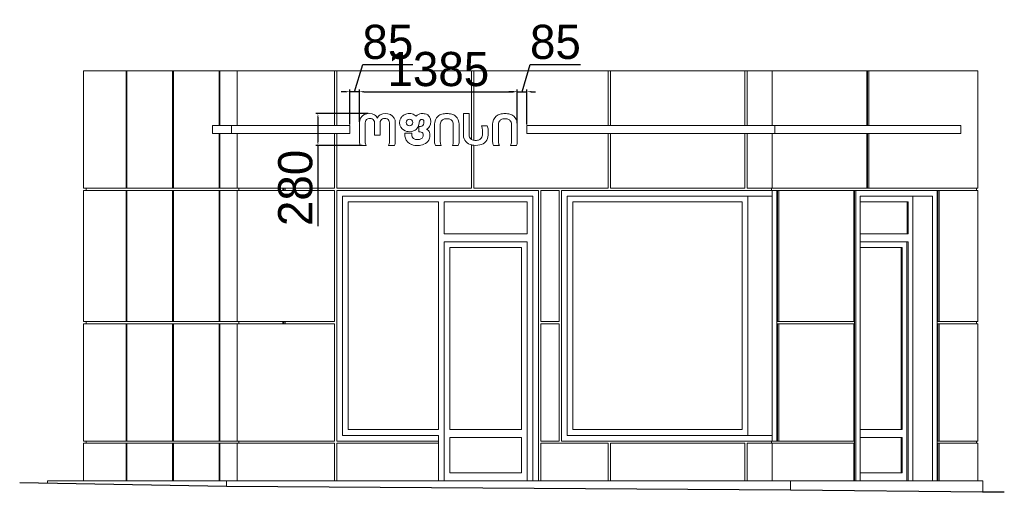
# Model space of a CAD drawing. Header units: feet. Extents: x 1820134 to 1866297, y 4865856 to 4906700.
# Tile 5 of 16: x 1826640 to 1835279, y 4878041 to 4882190. Entities that reach past the tile are written whole.
import ezdxf

# ---------------------------------------------------------------- set-up
doc = ezdxf.new("R2010")
doc.units = ezdxf.units.FT
doc.header["$MEASUREMENT"] = 0
doc.header["$PDMODE"] = 98
doc.header["$PDSIZE"] = 0.3
doc.dimstyles.new('ISO-25', dxfattribs={"dimscale": 15, "dimtxt": 20, "dimasz": 2.5, "dimexe": 1.25, "dimexo": 0.625, "dimgap": 3, "dimtad": 1, "dimdec": 0, "dimtxsty": 'Standard', "dimcen": 2.5, "dimadec": 0, "dimazin": 0, "dimtfac": 1, "dimtdec": 0, "dimtmove": 0, "dimatfit": 3, "dimfxl": 1.25, "dimarcsym": 0})

# ---------------------------------------------------------------- blocks, each defined once
blk = doc.blocks.new('A$Ca1289848')
at = {"color": 0, "linetype": 'Continuous', "lineweight": 0, "extrusion": (0, 1, 0)}
for p, q in [((-16542.7, -6638.2), (-16168.2, -6638.2)), ((-16542.7, -7668.2), (-16542.7, -6638.2)), ((-16168.2, -6638.2), (-16161.4, -6638.2)), ((-16168.2, -7668.2), (-16168.2, -6638.2)), ((-16161.4, -6638.2), (-16161.4, -7668.2)), ((-16161.4, -6638.2), (-15760.5, -6638.2)), ((-15760.5, -6638.2), (-15753.7, -6638.2)), ((-15760.5, -7668.2), (-15760.5, -6638.2)), ((-15753.7, -6638.2), (-15753.7, -7668.2)), ((-15753.7, -6638.2), (-15352.8, -6638.2)), ((-15352.8, -6638.2), (-15346, -6638.2)), ((-15352.8, -7118.2), (-15352.8, -6638.2)), ((-15346, -6638.2), (-15346, -7118.2)), ((-15346, -6638.2), (-15194.3, -6638.2)), ((-15194.3, -6638.2), (-14338.8, -6638.2)), ((-15194.3, -7118.2), (-15194.3, -6638.2)), ((-14338.8, -6638.2), (-14318.8, -6638.2)), ((-14338.8, -7118.2), (-14338.8, -6638.2)), ((-14318.8, -6638.2), (-14318.8, -7118.2)), ((-14318.8, -6638.2), (-13138.8, -6638.2)), ((-13138.8, -6638.2), (-13118.8, -6638.2)), ((-13138.8, -7239.1), (-13138.8, -6638.2)), ((-13118.8, -6638.2), (-13118.8, -7247.4)), ((-13118.8, -6638.2), (-11938.8, -6638.2)), ((-11938.8, -6638.2), (-11918.8, -6638.2)), ((-11938.8, -7118.2), (-11938.8, -6638.2)), ((-11918.8, -6638.2), (-11918.8, -7118.2)), ((-11918.8, -6638.2), (-10738.8, -6638.2)), ((-10738.8, -6638.2), (-10718.8, -6638.2)), ((-10738.8, -7118.2), (-10738.8, -6638.2)), ((-10718.8, -6638.2), (-10718.8, -7118.2)), ((-10718.8, -6638.2), (-10498.8, -6638.2)), ((-10498.8, -6638.2), (-9669.3, -6638.2)), ((-10498.8, -7118.2), (-10498.8, -6638.2)), ((-9669.3, -7118.2), (-9669.3, -6638.2)), ((-9669.3, -6638.2), (-9664.6, -6638.2)), ((-9664.6, -6638.2), (-9653, -6638.2)), ((-9664.6, -7118.2), (-9664.6, -6638.2)), ((-9653, -6638.2), (-9653, -7118.2)), ((-9653, -6638.2), (-8696, -6638.2)), ((-8696, -7668.2), (-8696, -6638.2)), ((-13209.4, -7013.2), (-13209.4, -7208.1)), ((-13158, -7013.2), (-13209.4, -7013.2)), ((-13158, -7203.9), (-13158, -7013.2)), ((-15411.9, -7118.2), (-15243.4, -7118.2)), ((-15411.9, -7188.2), (-15411.9, -7118.2)), ((-14206.5, -7118.2), (-15243.4, -7118.2)), ((-15243.4, -7188.2), (-15243.4, -7118.2)), ((-14206.5, -7188.2), (-14206.5, -7118.2)), ((-14121.5, -7094.8), (-14121.5, -7261.6)), ((-14070.4, -7262.5), (-14070.4, -7094.8)), ((-13988.7, -7094.8), (-13988.7, -7202.9)), ((-13939.5, -7202.9), (-13939.5, -7094.8)), ((-13857.8, -7094.8), (-13857.8, -7262.5)), ((-13806.7, -7261.6), (-13806.7, -7094.8)), ((-13584.6, -7127.8), (-13599.6, -7127.8)), ((-13599.6, -7127.8), (-13599.6, -7174.1)), ((-13462.7, -7108.1), (-13462.7, -7261.6)), ((-13411.6, -7262.5), (-13411.6, -7108.1)), ((-13297.5, -7108.1), (-13297.5, -7262.5)), ((-13246.4, -7261.6), (-13246.4, -7108.1)), ((-13000.3, -7122.1), (-13049.6, -7122.1)), ((-13042.6, -7154.7), (-13042.6, -7203.9)), ((-12992.3, -7203.9), (-12992.3, -7154.7)), ((-12952.4, -7108.1), (-12952.4, -7261.6)), ((-12901.3, -7262.5), (-12901.3, -7108.1)), ((-12787.2, -7108.1), (-12787.2, -7262.5)), ((-12736.1, -7261.6), (-12736.1, -7108.1)), ((-12651.1, -7188.2), (-12651.1, -7118.2)), ((-10476.3, -7118.2), (-12651.1, -7118.2)), ((-10476.3, -7118.2), (-8844.6, -7118.2)), ((-10476.3, -7188.2), (-10476.3, -7118.2)), ((-8844.6, -7188.2), (-8844.6, -7118.2)), ((-15243.4, -7188.2), (-15411.9, -7188.2)), ((-15352.8, -7668.2), (-15352.8, -7188.2)), ((-15346, -7188.2), (-15346, -7668.2)), ((-15243.4, -7188.2), (-14206.5, -7188.2)), ((-15194.3, -7668.2), (-15194.3, -7188.2)), ((-14338.8, -7668.2), (-14338.8, -7188.2)), ((-14318.8, -7188.2), (-14318.8, -7668.2)), ((-13988.7, -7202.9), (-13939.5, -7202.9)), ((-13722.5, -7186.4), (-13722.5, -7193.7)), ((-13663, -7186.4), (-13722.5, -7186.4)), ((-13663, -7200.9), (-13663, -7186.4)), ((-13599.6, -7174.1), (-13588.2, -7174.1)), ((-12651.1, -7188.2), (-10476.3, -7188.2)), ((-11938.8, -7668.2), (-11938.8, -7188.2)), ((-11918.8, -7188.2), (-11918.8, -7668.2)), ((-10738.8, -7668.2), (-10738.8, -7188.2)), ((-10718.8, -7188.2), (-10718.8, -7668.2)), ((-10498.8, -7668.2), (-10498.8, -7188.2)), ((-8844.6, -7188.2), (-10476.3, -7188.2)), ((-9669.3, -7668.2), (-9669.3, -7188.2)), ((-9664.6, -7668.2), (-9664.6, -7188.2)), ((-9653, -7188.2), (-9653, -7668.2)), ((-14113.6, -7293.2), (-14062.5, -7293.2)), ((-13865.7, -7293.2), (-13814.6, -7293.2)), ((-13454.8, -7293.2), (-13403.6, -7293.2)), ((-13305.4, -7293.2), (-13254.3, -7293.2)), ((-13138.8, -7668.2), (-13138.8, -7288.7)), ((-13118.8, -7292.2), (-13118.8, -7668.2)), ((-12944.4, -7293.2), (-12893.3, -7293.2)), ((-12795.1, -7293.2), (-12744, -7293.2)), ((-16542.7, -7668.2), (-16168.2, -7668.2)), ((-16168.2, -7688.2), (-16542.7, -7688.2)), ((-16542.7, -8838.2), (-16542.7, -7688.2)), ((-16519.7, -7688.2), (-16519.7, -7668.2)), ((-16161.4, -7668.2), (-16168.2, -7668.2)), ((-16168.2, -7688.2), (-16161.4, -7688.2)), ((-16168.2, -8838.2), (-16168.2, -7688.2)), ((-16161.4, -7668.2), (-15760.5, -7668.2)), ((-16161.4, -7688.2), (-16161.4, -8838.2)), ((-15760.5, -7688.2), (-16161.4, -7688.2)), ((-15753.7, -7668.2), (-15760.5, -7668.2)), ((-15760.5, -7688.2), (-15753.7, -7688.2)), ((-15760.5, -8838.2), (-15760.5, -7688.2)), ((-15753.7, -7668.2), (-15352.8, -7668.2)), ((-15753.7, -7688.2), (-15753.7, -8838.2)), ((-15352.8, -7688.2), (-15753.7, -7688.2)), ((-15346, -7668.2), (-15352.8, -7668.2)), ((-15352.8, -7688.2), (-15346, -7688.2)), ((-15352.8, -8838.2), (-15352.8, -7688.2)), ((-15346, -7668.2), (-15194.3, -7668.2)), ((-15346, -7688.2), (-15346, -8838.2)), ((-15194.3, -7688.2), (-15346, -7688.2)), ((-15194.3, -7668.2), (-14338.8, -7668.2)), ((-14338.8, -7688.2), (-15194.3, -7688.2)), ((-15194.3, -8838.2), (-15194.3, -7688.2)), ((-15180.3, -7688.2), (-15180.3, -7668.2)), ((-14792.6, -7668.2), (-14792.6, -7688.2)), ((-14785.8, -7688.2), (-14785.8, -7668.2)), ((-14772.2, -7688.2), (-14772.2, -7668.2)), ((-14338.8, -8838.2), (-14338.8, -7688.2)), ((-14318.8, -7668.2), (-13138.8, -7668.2)), ((-14318.8, -7688.2), (-14318.8, -9888.2)), ((-12548.8, -7688.2), (-14318.8, -7688.2)), ((-13118.8, -7668.2), (-11938.8, -7668.2)), ((-12548.8, -10238.2), (-12548.8, -7688.2)), ((-12368.8, -7688.2), (-12528.8, -7688.2)), ((-12528.8, -7688.2), (-12528.8, -8838.2)), ((-12368.8, -8838.2), (-12368.8, -7688.2)), ((-12348.8, -9888.2), (-12348.8, -7688.2)), ((-10498.8, -7688.2), (-12348.8, -7688.2)), ((-11918.8, -7668.2), (-10738.8, -7668.2)), ((-10718.8, -7668.2), (-10498.8, -7668.2)), ((-10505.2, -7688.2), (-10505.2, -7668.2)), ((-10498.8, -7668.2), (-9669.3, -7668.2)), ((-10458.1, -7688.2), (-10498.8, -7688.2)), ((-10498.8, -7738.2), (-10498.8, -7688.2)), ((-10458.1, -7688.2), (-10453.5, -7688.2)), ((-10458.1, -9888.2), (-10458.1, -7688.2)), ((-10453.5, -8838.2), (-10453.5, -7688.2)), ((-10453.5, -7688.2), (-10441.9, -7688.2)), ((-10441.9, -7688.2), (-10441.9, -8838.2)), ((-9783.1, -7688.2), (-10441.9, -7688.2)), ((-9783.1, -7688.2), (-9778.5, -7688.2)), ((-9783.1, -8838.2), (-9783.1, -7688.2)), ((-9778.5, -7688.2), (-9766.9, -7688.2)), ((-9778.5, -8838.2), (-9778.5, -7688.2)), ((-9051.2, -7688.2), (-9766.9, -7688.2)), ((-9766.9, -7688.2), (-9766.9, -10238.2)), ((-9664.6, -7668.2), (-9669.3, -7668.2)), ((-9653, -7668.2), (-9664.6, -7668.2)), ((-9653, -7668.2), (-8696, -7668.2)), ((-9051.2, -7688.2), (-9046.6, -7688.2)), ((-9051.2, -10238.2), (-9051.2, -7688.2)), ((-9046.6, -7688.2), (-9035, -7688.2)), ((-9046.6, -8838.2), (-9046.6, -7688.2)), ((-8696, -7688.2), (-9035, -7688.2)), ((-9035, -7688.2), (-9035, -8838.2)), ((-8708.2, -7668.2), (-8708.2, -7688.2)), ((-8696, -8838.2), (-8696, -7688.2)), ((-14268.8, -7738.2), (-12598.8, -7738.2)), ((-14268.8, -9838.2), (-14268.8, -7738.2)), ((-12598.8, -7738.2), (-12598.8, -10238.2)), ((-12298.8, -9838.2), (-12298.8, -7738.2)), ((-12298.8, -7738.2), (-10498.8, -7738.2)), ((-10713.5, -9838.2), (-10713.5, -7738.2)), ((-10713.5, -9838.2), (-10713.5, -7738.2)), ((-10498.8, -9838.2), (-10498.8, -7738.2)), ((-9726.2, -7738.2), (-9091.9, -7738.2)), ((-9726.2, -10238.2), (-9726.2, -7738.2)), ((-9266.5, -10238.2), (-9266.5, -7738.2)), ((-9091.9, -7738.2), (-9091.9, -10238.2)), ((-14218.8, -9788.2), (-14218.8, -7788.2)), ((-14218.8, -7788.2), (-13428.8, -7788.2)), ((-13428.8, -7788.2), (-13428.8, -9788.2)), ((-13378.8, -8068.2), (-13378.8, -7788.2)), ((-13378.8, -7788.2), (-12648.8, -7788.2)), ((-12648.8, -7788.2), (-12648.8, -8068.2)), ((-12248.8, -9788.2), (-12248.8, -7788.2)), ((-12248.8, -7788.2), (-10763.5, -7788.2)), ((-10763.5, -7788.2), (-10763.5, -9788.2)), ((-9726.2, -7788.2), (-9307.1, -7788.2)), ((-9315.9, -8068.2), (-9315.9, -7788.2)), ((-9307.1, -7788.2), (-9307.1, -8068.2)), ((-12648.8, -8068.2), (-13378.8, -8068.2)), ((-9307.1, -8068.2), (-9726.2, -8068.2)), ((-13378.8, -8138.2), (-12648.8, -8138.2)), ((-13378.8, -10238.2), (-13378.8, -8138.2)), ((-13328.8, -9788.2), (-13328.8, -8188.2)), ((-13328.8, -8188.2), (-12698.8, -8188.2)), ((-12698.8, -8188.2), (-12698.8, -9788.2)), ((-12648.8, -8138.2), (-12648.8, -10238.2)), ((-9726.2, -8138.2), (-9307.1, -8138.2)), ((-9726.2, -8188.2), (-9359.4, -8188.2)), ((-9368.2, -9788.2), (-9368.2, -8188.2)), ((-9359.4, -8188.2), (-9359.4, -9788.2)), ((-9318.8, -10238.2), (-9318.8, -8138.2)), ((-9307.1, -8138.2), (-9307.1, -10238.2)), ((-16542.7, -8838.2), (-16168.2, -8838.2)), ((-16168.2, -8858.2), (-16542.7, -8858.2)), ((-16542.7, -9888.2), (-16542.7, -8858.2)), ((-16519.7, -8858.2), (-16519.7, -8838.2)), ((-16161.4, -8838.2), (-16168.2, -8838.2)), ((-16168.2, -8858.2), (-16161.4, -8858.2)), ((-16168.2, -9888.2), (-16168.2, -8858.2)), ((-16161.4, -8838.2), (-15760.5, -8838.2)), ((-16161.4, -8858.2), (-16161.4, -9888.2)), ((-15760.5, -8858.2), (-16161.4, -8858.2)), ((-15753.7, -8838.2), (-15760.5, -8838.2)), ((-15760.5, -8858.2), (-15753.7, -8858.2)), ((-15760.5, -9888.2), (-15760.5, -8858.2)), ((-15753.7, -8838.2), (-15352.8, -8838.2)), ((-15753.7, -8858.2), (-15753.7, -9888.2)), ((-15352.8, -8858.2), (-15753.7, -8858.2)), ((-15346, -8838.2), (-15352.8, -8838.2)), ((-15352.8, -8858.2), (-15346, -8858.2)), ((-15352.8, -9888.2), (-15352.8, -8858.2)), ((-15346, -8838.2), (-15194.3, -8838.2)), ((-15346, -8858.2), (-15346, -9888.2)), ((-15194.3, -8858.2), (-15346, -8858.2)), ((-15194.3, -8838.2), (-14338.8, -8838.2)), ((-14338.8, -8858.2), (-15194.3, -8858.2)), ((-15194.3, -9888.2), (-15194.3, -8858.2)), ((-15180.3, -8858.2), (-15180.3, -8838.2)), ((-14792.6, -8838.2), (-14792.6, -8858.2)), ((-14785.8, -8858.2), (-14785.8, -8838.2)), ((-14772.2, -8858.2), (-14772.2, -8838.2)), ((-14338.8, -9888.2), (-14338.8, -8858.2)), ((-12528.8, -8838.2), (-12368.8, -8838.2)), ((-12368.8, -8858.2), (-12528.8, -8858.2)), ((-12528.8, -8858.2), (-12528.8, -9888.2)), ((-12368.8, -9888.2), (-12368.8, -8858.2)), ((-10453.5, -8838.2), (-10458.1, -8838.2)), ((-10458.1, -8858.2), (-10453.5, -8858.2)), ((-10441.9, -8838.2), (-10453.5, -8838.2)), ((-10453.5, -8858.2), (-10441.9, -8858.2)), ((-10453.5, -9888.2), (-10453.5, -8858.2)), ((-10441.9, -8838.2), (-9783.1, -8838.2)), ((-9783.1, -8858.2), (-10441.9, -8858.2)), ((-10441.9, -8858.2), (-10441.9, -9888.2)), ((-9778.5, -8838.2), (-9783.1, -8838.2)), ((-9783.1, -8858.2), (-9778.5, -8858.2)), ((-9783.1, -9888.2), (-9783.1, -8858.2)), ((-9778.5, -8858.2), (-9778.5, -8838.2)), ((-9778.5, -9888.2), (-9778.5, -8858.2)), ((-9046.6, -8838.2), (-9051.2, -8838.2)), ((-9051.2, -8858.2), (-9046.6, -8858.2)), ((-9035, -8838.2), (-9046.6, -8838.2)), ((-9046.6, -8858.2), (-9035, -8858.2)), ((-9046.6, -9888.2), (-9046.6, -8858.2)), ((-9035, -8838.2), (-8696, -8838.2)), ((-9035, -8858.2), (-9035, -9888.2)), ((-8696, -8858.2), (-9035, -8858.2)), ((-8708.2, -8838.2), (-8708.2, -8858.2)), ((-8696, -9888.2), (-8696, -8858.2)), ((-13428.8, -9838.2), (-14268.8, -9838.2)), ((-13428.8, -9788.2), (-14218.8, -9788.2)), ((-13428.8, -9888.2), (-13428.8, -9838.2)), ((-12698.8, -9788.2), (-13328.8, -9788.2)), ((-10498.8, -9838.2), (-12298.8, -9838.2)), ((-10763.5, -9788.2), (-12248.8, -9788.2)), ((-10498.8, -9888.2), (-10498.8, -9838.2)), ((-9359.4, -9788.2), (-9726.2, -9788.2)), ((-16542.7, -9888.2), (-16168.2, -9888.2)), ((-16168.2, -9908.2), (-16542.7, -9908.2)), ((-16542.7, -10238.2), (-16542.7, -9908.2)), ((-16519.7, -9908.2), (-16519.7, -9888.2)), ((-16161.4, -9888.2), (-16168.2, -9888.2)), ((-16168.2, -10238.2), (-16168.2, -9908.2)), ((-16168.2, -9908.2), (-16161.4, -9908.2)), ((-16161.4, -9888.2), (-15760.5, -9888.2)), ((-16161.4, -9908.2), (-16161.4, -10238.2)), ((-15760.5, -9908.2), (-16161.4, -9908.2)), ((-15753.7, -9888.2), (-15760.5, -9888.2)), ((-15760.5, -10238.2), (-15760.5, -9908.2)), ((-15760.5, -9908.2), (-15753.7, -9908.2)), ((-15753.7, -9888.2), (-15352.8, -9888.2)), ((-15753.7, -9908.2), (-15753.7, -10238.2)), ((-15352.8, -9908.2), (-15753.7, -9908.2)), ((-15346, -9888.2), (-15352.8, -9888.2)), ((-15352.8, -10238.2), (-15352.8, -9908.2)), ((-15352.8, -9908.2), (-15346, -9908.2)), ((-15346, -9888.2), (-15194.3, -9888.2)), ((-15346, -9908.2), (-15346, -10238.2)), ((-15194.3, -9908.2), (-15346, -9908.2)), ((-15194.3, -9888.2), (-14338.8, -9888.2)), ((-14338.8, -9908.2), (-15194.3, -9908.2)), ((-15194.3, -10238.2), (-15194.3, -9908.2)), ((-15180.3, -9908.2), (-15180.3, -9888.2)), ((-14338.8, -10238.2), (-14338.8, -9908.2)), ((-14318.8, -9888.2), (-13428.8, -9888.2)), ((-14318.8, -9908.2), (-14318.8, -10238.2)), ((-13428.8, -9908.2), (-14318.8, -9908.2)), ((-13428.8, -9888.2), (-13428.8, -9908.2)), ((-13428.8, -10238.2), (-13428.8, -9908.2)), ((-13328.8, -10168.2), (-13328.8, -9858.2)), ((-13328.8, -9858.2), (-12698.8, -9858.2)), ((-12698.8, -9858.2), (-12698.8, -10168.2)), ((-12528.8, -9888.2), (-12368.8, -9888.2)), ((-12528.8, -9908.2), (-12528.8, -10238.2)), ((-11938.8, -9908.2), (-12528.8, -9908.2)), ((-12348.8, -9888.2), (-10498.8, -9888.2)), ((-11938.8, -10238.2), (-11938.8, -9908.2)), ((-11918.8, -9908.2), (-11918.8, -10238.2)), ((-10738.8, -9908.2), (-11918.8, -9908.2)), ((-10738.8, -10238.2), (-10738.8, -9908.2)), ((-10498.8, -9908.2), (-10718.8, -9908.2)), ((-10718.8, -9908.2), (-10718.8, -10238.2)), ((-10505.2, -9908.2), (-10505.2, -9888.2)), ((-10498.8, -9888.2), (-10458.1, -9888.2)), ((-9783.1, -9908.2), (-10498.8, -9908.2)), ((-10498.8, -10238.2), (-10498.8, -9908.2)), ((-10453.5, -9888.2), (-10458.1, -9888.2)), ((-10441.9, -9888.2), (-10453.5, -9888.2)), ((-10441.9, -9888.2), (-9783.1, -9888.2)), ((-9778.5, -9888.2), (-9783.1, -9888.2)), ((-9783.1, -9908.2), (-9778.5, -9908.2)), ((-9783.1, -10238.2), (-9783.1, -9908.2)), ((-9778.5, -9908.2), (-9778.5, -9888.2)), ((-9778.5, -10238.2), (-9778.5, -9908.2)), ((-9726.2, -9858.2), (-9359.4, -9858.2)), ((-9368.2, -10168.2), (-9368.2, -9858.2)), ((-9359.4, -9858.2), (-9359.4, -10168.2)), ((-9046.6, -9888.2), (-9051.2, -9888.2)), ((-9051.2, -9908.2), (-9046.6, -9908.2)), ((-9035, -9888.2), (-9046.6, -9888.2)), ((-9046.6, -9908.2), (-9035, -9908.2)), ((-9046.6, -10238.2), (-9046.6, -9908.2)), ((-9035, -9888.2), (-8696, -9888.2)), ((-9035, -9908.2), (-9035, -10238.2)), ((-8696, -9908.2), (-9035, -9908.2)), ((-8708.2, -9888.2), (-8708.2, -9908.2)), ((-8696, -10238.2), (-8696, -9908.2)), ((-12698.8, -10168.2), (-13328.8, -10168.2)), ((-9359.4, -10168.2), (-9726.2, -10168.2)), ((-16858.4, -10238.2), (-15579, -10238.2)), ((-16858.4, -10258.4), (-16858.4, -10238.2)), ((-15289, -10238.2), (-15579, -10238.2)), ((-15289, -10238.2), (-10338.2, -10238.2)), ((-15289, -10285.7), (-15289, -10238.2)), ((-10338.2, -10238.2), (-8651.7, -10238.2)), ((-10338.2, -10320.2), (-10338.2, -10238.2)), ((-8651.7, -10338.2), (-8651.7, -10238.2)), ((-15580.5, -10281.8), (-15579, -10281.8)), ((-8651.7, -10338.2), (-8653.7, -10338.2))]:
    blk.add_line(p, q, dxfattribs=at)
at = {"lineweight": 30}
blk.add_lwpolyline([(-8462.8, -10338.2), (-8651.7, -10338.2), (-10338.2, -10320.2), (-15289, -10285.7), (-17102.3, -10254.2)], dxfattribs=at)
at = {"color": 0, "linetype": 'Continuous', "lineweight": 0, "extrusion": (0, 0, -1)}
blk.add_circle((13681.4, -7092.2), 28.7, dxfattribs=at)
at = {"color": 0, "linetype": 'Continuous', "lineweight": 0}
for centre, radius, start, end in [((-14042.8, -7092.8), 78.8, 117.74298, 181.45236), ((-14035.8, -7114), 100.8, 62.34171, 115.62819), ((-14013.4, -7071.2), 52.5, 20.15029, 62.34171), ((-13914.8, -7071.2), 52.5, 117.65829, 159.84971), ((-13892.4, -7114), 100.8, 64.37181, 117.65829), ((-13885.4, -7092.8), 78.8, 358.54764, 62.25702), ((-13691.8, -7093.6), 77.4, 148.34547, 211.65453), ((-13689.8, -7094.9), 79.7, 126.02634, 148.34547), ((-13685.9, -7100.2), 86.4, 102.54028, 126.02634), ((-13682, -7117.4), 103.9, 77.45972, 102.54028), ((-13673.4, -7078.5), 64.1, 39.46128, 77.45972), ((-13576.9, -7071.6), 57.9, 92.42074, 144.21683), ((-13573.2, -7158.7), 145, 78.03147, 92.42074), ((-13555.3, -7074.1), 58.6, 34.09961, 78.03147), ((-13579, -7084.3), 84.1, 329.18517, 30.81483), ((-13369.1, -7106.9), 93.6, 131.40012, 180.73681), ((-13372, -7105.6), 90.7, 106.5035, 130.57044), ((-13354.9, -7185.5), 172.3, 89.88154, 104.41665), ((-13354.2, -7185.5), 172.3, 75.58335, 90.11846), ((-13337, -7105.6), 90.7, 49.42956, 73.4965), ((-13340, -7106.9), 93.6, 359.26319, 48.59988), ((-12858.8, -7106.9), 93.6, 131.40012, 180.73681), ((-12861.7, -7105.6), 90.7, 106.5035, 130.57044), ((-12844.6, -7185.5), 172.3, 89.88154, 104.41665), ((-12843.9, -7185.5), 172.3, 75.58335, 90.11846), ((-12826.7, -7105.6), 90.7, 49.42956, 73.4965), ((-12829.7, -7106.9), 93.6, 359.26319, 48.59988), ((-13689.8, -7092.4), 79.7, 211.65453, 258.6467), ((-13683.2, -7059.7), 113.1, 258.6467, 285.03377), ((-13672.2, -7100.8), 70.5, 285.03377, 312.33359), ((-13681.3, -7090.8), 84, 312.33359, 348.36171), ((-13681.3, -7090.8), 84, 348.36171, 0.6591), ((-13563.2, -7093.7), 65.7, 298.7209, 329.18517), ((-13555.8, -7197.7), 52.3, 18.7994, 62.44573), ((-13063.5, -7154.7), 71.1, 0, 27.26672), ((-13568.6, -7193.7), 154, 180, 193.39659), ((-13634.4, -7203.2), 88, 197.32566, 251.02411), ((-13588, -7203.4), 86.4, 292.20743, 329.98916), ((-13568.4, -7214.7), 63.8, 329.98916, 346.68262), ((-13608.8, -7205.1), 105.3, 346.68262, 13.31738), ((-13113.7, -7198.2), 96.2, 185.89744, 219.55657), ((-13078.4, -7203.1), 86, 319.66552, 359.48554), ((-14046.1, -7259.5), 75.4, 181.63233, 206.56312), ((-13882.1, -7259.5), 75.4, 333.43688, 358.36767), ((-13613.2, -7141.6), 153.1, 251.02411, 292.20743), ((-13387.3, -7259.5), 75.4, 181.63233, 206.56312), ((-13321.8, -7259.5), 75.4, 333.43688, 358.36767), ((-13113.2, -7190), 101.9, 222.96208, 257.53597), ((-13100.7, -7126.7), 166.5, 258.02213, 282.24363), ((-13087.5, -7191), 100.8, 282.67956, 317.79045), ((-12877, -7259.5), 75.4, 181.63233, 206.56312), ((-12811.5, -7259.5), 75.4, 333.43688, 358.36767)]:
    blk.add_arc(centre, radius, start, end, dxfattribs=at)
at = {"color": 0, "linetype": 'Continuous', "lineweight": 0, "extrusion": (0, 0, -1)}
for centre, radius, start, end in [((14034.2, -7093.9), 36.2, 358.55515, 66.08102), ((14029.2, -7105.2), 48.5, 66.08102, 113.91898), ((14026, -7094.3), 37.3, 116.17785, 180.77983), ((13902.2, -7094.3), 37.3, 359.22017, 63.82215), ((13899, -7105.2), 48.5, 66.08102, 113.91898), ((13894, -7093.9), 36.2, 113.91898, 181.44485), ((13572.6, -7089.5), 24.7, 359.3409, 49.66505), ((13574.2, -7087.6), 22.2, 49.66505, 122.97751), ((13570.1, -7081.4), 14.8, 122.97751, 178.68893), ((13937.3, -7089.8), 382, 178.68893, 181.31107), ((13362.9, -7106.7), 48.6, 358.31682, 43.6773), ((13364.4, -7107.3), 48, 45.43767, 78.20244), ((13355.3, -7159.2), 100.7, 79.18998, 90.46475), ((13353.7, -7159.2), 100.7, 89.53525, 100.81002), ((13344.7, -7107.3), 48, 101.79756, 134.56233), ((13346.1, -7106.7), 48.6, 136.3227, 181.68318), ((12852.6, -7106.7), 48.6, 358.31682, 43.6773), ((12854.1, -7107.3), 48, 45.43767, 78.20244), ((12845, -7159.2), 100.7, 79.18998, 90.46475), ((12843.4, -7159.2), 100.7, 89.53525, 100.81002), ((12834.3, -7107.3), 48, 101.79756, 134.56233), ((12835.8, -7106.7), 48.6, 136.3227, 181.68318), ((13585.3, -7097.8), 30, 181.31107, 268.68893), ((13145.5, -7159.7), 103, 158.59621, 177.21644), ((13622.7, -7201.1), 40.3, 307.92703, 0.19592), ((13612.2, -7171.1), 71.1, 240.33326, 299.66674), ((13588.2, -7199.9), 25.8, 90, 169.16999), ((13591.5, -7207.5), 29.1, 190.83001, 240.33326), ((13609.8, -7204), 47.8, 169.16999, 190.83001), ((13116, -7203.9), 42, 310.93218, 359.9605), ((13107.6, -7192.4), 56.2, 280.29925, 309.79537), ((13101.4, -7146.8), 102.2, 260.85593, 279.14407), ((13094.1, -7190.9), 57.5, 231.0012, 261.03745), ((13090, -7200.6), 47.4, 183.99639, 227.49022), ((14007.1, -7262.5), 63.3, 330.99651, 0.0133), ((13921.1, -7262.5), 63.3, 179.9867, 209.00349), ((13348.3, -7262.5), 63.3, 330.99651, 0.0133), ((13360.7, -7262.5), 63.3, 179.9867, 209.00349), ((12838, -7262.5), 63.3, 330.99651, 0.0133), ((12850.4, -7262.5), 63.3, 179.9867, 209.00349)]:
    blk.add_arc(centre, radius, start, end, dxfattribs=at)
blk = doc.blocks.new('*D5441')
at = {"color": 0, "lineweight": -2, "transparency": 16777216}
for p, q in [((1829620.7, 4881294.1), (1829620.7, 4881576.4)), ((1829658.2, 4881557.6), (1830968.7, 4881557.6)), ((1831006.2, 4881280.8), (1831006.2, 4881576.4))]:
    blk.add_line(p, q, dxfattribs=at)
at = {"color": 0, "lineweight": 5, "transparency": 16777216}
for points in [[(1829658.2, 4881563.9), (1829658.2, 4881551.4), (1829620.7, 4881557.6)], [(1830968.7, 4881563.9), (1830968.7, 4881551.4), (1831006.2, 4881557.6)]]:
    blk.add_solid(points, dxfattribs=at)
at = {"layer": 'Defpoints', "color": 0, "lineweight": 5, "transparency": 16777216}
for p in [(1831006.2, 4881557.6), (1829620.7, 4881284.7), (1831006.2, 4881271.4)]:
    blk.add_point(p, dxfattribs=at)
at = {"color": 0, "lineweight": 5, "transparency": 16777216, "insert": (1830313.5, 4881754.7), "char_height": 300, "attachment_point": 5}
blk.add_mtext('1385', dxfattribs=at)
blk = doc.blocks.new('*D5442')
at = {"color": 0, "lineweight": -2, "transparency": 16777216}
for p, q in [((1831048.7, 4881557.6), (1831120.2, 4881796)), ((1831120.2, 4881796), (1831561.2, 4881796)), ((1830968.7, 4881557.6), (1830931.2, 4881557.6)), ((1831006.2, 4881280.8), (1831006.2, 4881576.4)), ((1831006.2, 4881557.6), (1831091.2, 4881557.6)), ((1831006.2, 4881557.6), (1831091.2, 4881557.6)), ((1831091.2, 4881270.7), (1831091.2, 4881576.4)), ((1831128.7, 4881557.6), (1831166.2, 4881557.6))]:
    blk.add_line(p, q, dxfattribs=at)
at = {"color": 0, "lineweight": 5, "transparency": 16777216}
for points in [[(1830968.7, 4881563.9), (1830968.7, 4881551.4), (1831006.2, 4881557.6)], [(1831128.7, 4881563.9), (1831128.7, 4881551.4), (1831091.2, 4881557.6)]]:
    blk.add_solid(points, dxfattribs=at)
at = {"layer": 'Defpoints', "color": 0, "lineweight": 5, "transparency": 16777216}
for p in [(1831091.2, 4881557.6), (1831006.2, 4881271.4), (1831091.2, 4881261.3)]:
    blk.add_point(p, dxfattribs=at)
at = {"color": 0, "lineweight": 5, "transparency": 16777216, "insert": (1831340.7, 4881993.1), "char_height": 300, "attachment_point": 5}
blk.add_mtext('85', dxfattribs=at)
blk = doc.blocks.new('*D5443')
at = {"color": 0, "lineweight": -2, "transparency": 16777216}
for p, q in [((1829578.2, 4881557.6), (1829649.7, 4881796)), ((1829649.7, 4881796), (1830090.8, 4881796)), ((1829498.2, 4881557.6), (1829460.7, 4881557.6)), ((1829535.7, 4881270.7), (1829535.7, 4881576.4)), ((1829620.7, 4881557.6), (1829535.7, 4881557.6)), ((1829620.7, 4881557.6), (1829535.7, 4881557.6)), ((1829620.7, 4881294.1), (1829620.7, 4881576.4)), ((1829658.2, 4881557.6), (1829695.7, 4881557.6))]:
    blk.add_line(p, q, dxfattribs=at)
at = {"color": 0, "lineweight": 5, "transparency": 16777216}
for points in [[(1829498.2, 4881563.9), (1829498.2, 4881551.4), (1829535.7, 4881557.6)], [(1829658.2, 4881563.9), (1829658.2, 4881551.4), (1829620.7, 4881557.6)]]:
    blk.add_solid(points, dxfattribs=at)
at = {"layer": 'Defpoints', "color": 0, "lineweight": 5, "transparency": 16777216}
for p in [(1829535.7, 4881557.6), (1829535.7, 4881261.3), (1829620.7, 4881284.7)]:
    blk.add_point(p, dxfattribs=at)
at = {"color": 0, "lineweight": 5, "transparency": 16777216, "insert": (1829870.3, 4881993.1), "char_height": 300, "attachment_point": 5}
blk.add_mtext('85', dxfattribs=at)
blk = doc.blocks.new('*D5444')
at = {"color": 0, "lineweight": -2, "transparency": 16777216}
for p, q in [((1829698.8, 4881366.3), (1829238, 4881366.3)), ((1829256.8, 4881328.8), (1829256.8, 4881123.8)), ((1829644.8, 4881086.3), (1829238, 4881086.3)), ((1829256.8, 4881086.3), (1829256.8, 4880377.6))]:
    blk.add_line(p, q, dxfattribs=at)
at = {"color": 0, "lineweight": 5, "transparency": 16777216}
for points in [[(1829250.5, 4881328.8), (1829263, 4881328.8), (1829256.8, 4881366.3)], [(1829250.5, 4881123.8), (1829263, 4881123.8), (1829256.8, 4881086.3)]]:
    blk.add_solid(points, dxfattribs=at)
at = {"layer": 'Defpoints', "color": 0, "lineweight": 5, "transparency": 16777216}
for p in [(1829708.2, 4881366.3), (1829256.8, 4881086.3), (1829654.2, 4881086.3)]:
    blk.add_point(p, dxfattribs=at)
at = {"color": 0, "lineweight": 5, "transparency": 16777216, "insert": (1829059.7, 4880713.2), "char_height": 300, "attachment_point": 5, "rotation": 90}
blk.add_mtext('280', dxfattribs=at)

msp = doc.modelspace()

# ---------------------------------------------------------------- block references
msp.add_blockref('A$Ca1289848', (1843742.3, 4888379.5))

# ---------------------------------------------------------------- dimensions: what is measured, and where the dimension line sits
at = {"color": 1, "lineweight": 5}
for base, p1, p2, picture, middle in [((1829535.7, 4881557.6), (1829620.7, 4881284.7), (1829535.7, 4881261.3), '*D5443', (1829694.7, 4881993.1)), ((1831091.2, 4881557.6), (1831006.2, 4881271.4), (1831091.2, 4881261.3), '*D5442', (1831165.2, 4881993.1))]:
    dim = msp.add_linear_dim(base=base, p1=p1, p2=p2, dimstyle='ISO-25', override={"dimtmove": 1}, dxfattribs=at)
    dim.commit()
    dim.dimension.update_dxf_attribs({"geometry": picture, "text_midpoint": middle})
dim = msp.add_linear_dim(base=(1831006.1928, 4881557.638), p1=(1829620.7265, 4881284.684), p2=(1831006.1928, 4881271.3806), dimstyle='ISO-25', dxfattribs=at)
dim.commit()
dim.dimension.update_dxf_attribs({"geometry": '*D5441', "text_midpoint": (1830313.4596, 4881754.73)})
dim = msp.add_linear_dim(base=(1829256.8, 4881086.3), p1=(1829708.2, 4881366.3), p2=(1829654.2, 4881086.3), angle=90, dimstyle='ISO-25', dxfattribs=at)
dim.commit()
dim.dimension.update_dxf_attribs({"geometry": '*D5444', "text_midpoint": (1829059.7, 4880713.2)})

doc.saveas('drawing.dxf')
